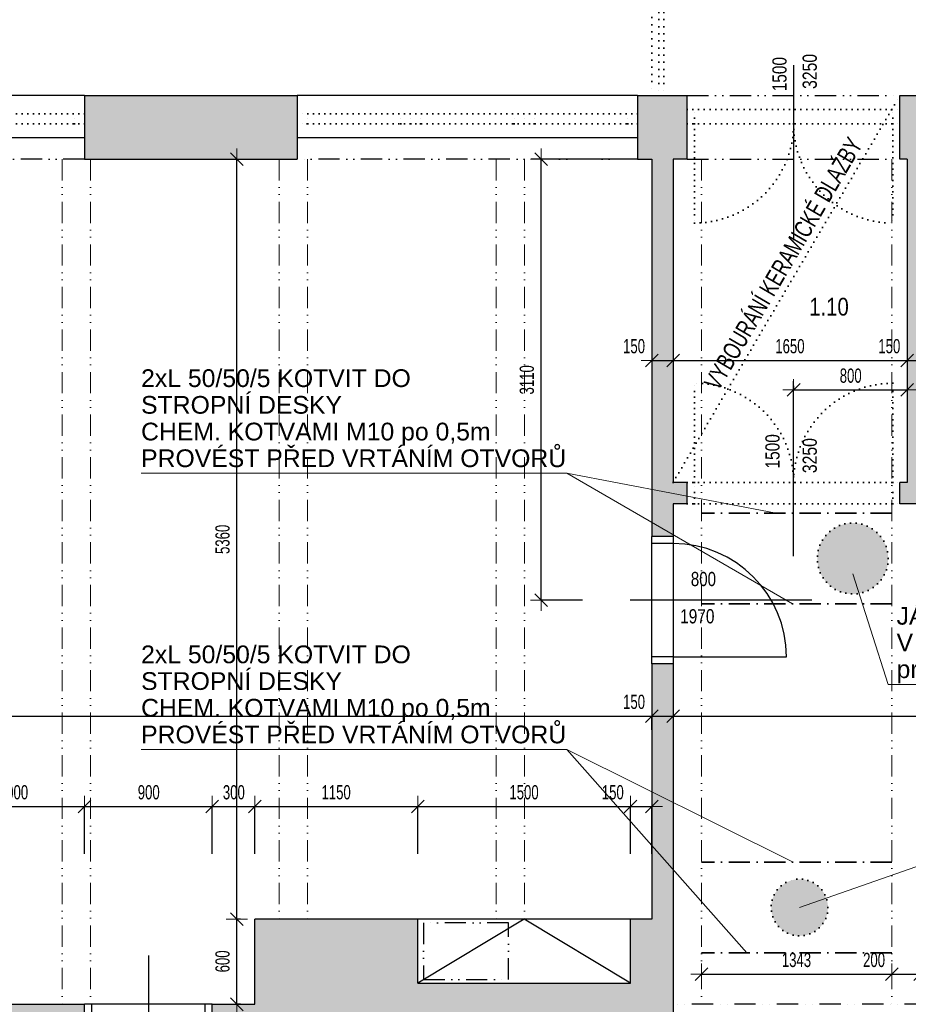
# Model space of a CAD drawing. Header units: millimetres. Extents: x -19215 to 25158, y -68454 to -42345.
# Tile 15 of 23: x -4165 to 2101, y -53567 to -46623. Entities that reach past the tile are written whole.
import ezdxf

# ---------------------------------------------------------------- set-up
doc = ezdxf.new("R2010")
doc.units = ezdxf.units.MM
doc.header["$PDMODE"] = 65
for name, pattern in [('Cerchovana_1', [250, 150, -50, 0, -50]), ('JIS_08_37', [50, 0, -50]), ('JIS_09_15', [300, 150, -50, 0, -50, 0, -50]), ('Teckovana 0.5x_2', [40, 0, -40])]:
    doc.linetypes.add(name, pattern=pattern)
for name, color, linetype, lineweight in [('XR$1$1.NP - STÁVAJÍCÍ_1', 7, 'Continuous', 25), ('XR$2$1.NP - KOTY_1', 7, 'Continuous', 25), ('XR$3$BOURÁNÍ_1', 7, 'Continuous', 25)]:
    doc.layers.add(name, color=color, linetype=linetype, lineweight=lineweight)
doc.styles.add('ARIAL', font='ARIAL.TTF')
doc.styles.add('ARIALNARROW', font='ARIALN.TTF')
doc.dimstyles.new('DIMSTYLE_10', dxfattribs={"dimtxt": 100, "dimasz": 150, "dimexe": 0, "dimexo": 0, "dimgap": 50, "dimtad": 2, "dimdec": 0, "dimrnd": 5, "dimdsep": 46, "dimtxsty": 'ARIALNARROW', "dimblk1": 'ALL_ML_STRICH', "dimblk2": 'ALL_ML_STRICH', "dimsah": 1, "dimcen": 0, "dimclrd": 96, "dimclre": 96, "dimclrt": 96, "dimadec": 0, "dimazin": 0, "dimtfac": 1, "dimtdec": 0, "dimtix": 1, "dimtmove": 2, "dimatfit": 3, "dimfxl": 0, "dimtvp": 1.2, "dimtzin": 0, "dimlwd": 0, "dimlwe": 13, "dimarcsym": 0})
doc.dimstyles.new('DIMSTYLE_11', dxfattribs={"dimtxt": 100, "dimasz": 150, "dimexe": 0, "dimexo": 0, "dimgap": 50, "dimtad": 2, "dimdec": 0, "dimrnd": 5, "dimdsep": 46, "dimtxsty": 'ARIALNARROW', "dimblk1": 'ALL_ML_STRICH', "dimblk2": 'ALL_ML_STRICH', "dimsah": 1, "dimcen": 0, "dimclrd": 96, "dimclre": 96, "dimclrt": 96, "dimadec": 0, "dimazin": 0, "dimtfac": 1, "dimtdec": 0, "dimtix": 1, "dimtmove": 2, "dimatfit": 3, "dimfxl": 0, "dimtvp": 1.2, "dimtzin": 0, "dimlwd": 0, "dimlwe": 13, "dimarcsym": 0})
doc.dimstyles.new('DIMSTYLE_3', dxfattribs={"dimtxt": 100, "dimasz": 150, "dimexe": 0, "dimexo": 0, "dimgap": 50, "dimtad": 2, "dimdec": 0, "dimrnd": 5, "dimdsep": 46, "dimtxsty": 'ARIALNARROW', "dimblk1": 'ALL_ML_STRICH', "dimblk2": 'ALL_ML_STRICH', "dimsah": 1, "dimcen": 0, "dimclrd": 96, "dimclre": 96, "dimclrt": 96, "dimadec": 0, "dimazin": 0, "dimtfac": 1, "dimtdec": 0, "dimtix": 1, "dimtmove": 2, "dimatfit": 3, "dimfxl": 0, "dimtzin": 0, "dimlwd": 0, "dimlwe": 13, "dimarcsym": 0})
doc.dimstyles.new('DIMSTYLE_4', dxfattribs={"dimtxt": 100, "dimasz": 150, "dimexe": 0, "dimexo": 0, "dimgap": 50, "dimtad": 2, "dimdec": 0, "dimrnd": 1, "dimzin": 12, "dimdsep": 46, "dimtxsty": 'ARIALNARROW', "dimblk1": 'ALL_ML_STRICH', "dimblk2": 'ALL_ML_STRICH', "dimsah": 1, "dimcen": 0, "dimclrd": 5, "dimclre": 5, "dimclrt": 5, "dimadec": 0, "dimazin": 0, "dimtfac": 1, "dimtdec": 0, "dimtix": 1, "dimtmove": 2, "dimatfit": 3, "dimfxl": 0, "dimtzin": 0, "dimlwd": 0, "dimlwe": 13, "dimarcsym": 0})
doc.dimstyles.new('DIMSTYLE_5', dxfattribs={"dimtxt": 100, "dimasz": 150, "dimexe": 0, "dimexo": 0, "dimgap": 50, "dimtad": 2, "dimdec": 0, "dimrnd": 1, "dimzin": 12, "dimdsep": 46, "dimtxsty": 'ARIALNARROW', "dimblk1": 'ALL_ML_STRICH', "dimblk2": 'ALL_ML_STRICH', "dimsah": 1, "dimcen": 0, "dimclrd": 5, "dimclre": 5, "dimclrt": 5, "dimadec": 0, "dimazin": 0, "dimtfac": 1, "dimtdec": 0, "dimtix": 1, "dimtmove": 2, "dimatfit": 3, "dimfxl": 0, "dimtvp": 1.2, "dimtzin": 0, "dimlwd": 0, "dimlwe": 13, "dimarcsym": 0})

# ---------------------------------------------------------------- blocks, each defined once
blk = doc.blocks.new('ALL_ML_STRICH')
at = {"color": 0, "linetype": 'ByBlock', "lineweight": -2}
for p, q in [((0, -0.5), (0, 0.5)), ((-1, 0), (0.5, 0)), ((-0.3, -0.3), (0.3, 0.3))]:
    blk.add_line(p, q, dxfattribs=at)
blk = doc.blocks.new('*D31')
at = {"layer": 'DEFPOINTS', "color": 5, "linetype": 'Continuous', "lineweight": 13}
for p in [(642.2, -53296.8), (1984.7, -53320.8), (642.2, -53354.3)]:
    blk.add_point(p, dxfattribs=at)
at = {"layer": 'XR$1$1.NP - STÁVAJÍCÍ_1', "color": 5, "linetype": 'Continuous', "lineweight": -2}
for p, q in [((642.2, -53354.3), (642.2, -53354.3)), ((642.2, -53354.3), (1984.7, -53354.3)), ((1984.7, -53354.3), (1984.7, -53354.3))]:
    blk.add_line(p, q, dxfattribs=at)
at = {"layer": 'XR$1$1.NP - STÁVAJÍCÍ_1', "color": 5, "linetype": 'Continuous', "lineweight": 13, "xscale": 150, "yscale": 150, "zscale": 150, "rotation": 180}
blk.add_blockref('ALL_ML_STRICH', (642.2, -53354.3), dxfattribs=at)
at = {"layer": 'XR$1$1.NP - STÁVAJÍCÍ_1', "color": 5, "linetype": 'Continuous', "lineweight": 13, "xscale": 150, "yscale": 150, "zscale": 150}
blk.add_blockref('ALL_ML_STRICH', (1984.7, -53354.3), dxfattribs=at)
at = {"layer": 'XR$1$1.NP - STÁVAJÍCÍ_1', "color": 5, "linetype": 'Continuous', "lineweight": 13, "insert": (1312.3, -53254.3), "char_height": 100, "width": 324.571, "attachment_point": 5, "style": 'ARIALNARROW'}
blk.add_mtext('\\W0.81;\\A1;{1343}', dxfattribs=at)
blk = doc.blocks.new('*D32')
at = {"layer": 'DEFPOINTS', "color": 5, "linetype": 'Continuous', "lineweight": 13}
for p in [(1984.7, -53320.8), (2184.7, -53328.8), (1984.7, -53354.3)]:
    blk.add_point(p, dxfattribs=at)
at = {"layer": 'XR$1$1.NP - STÁVAJÍCÍ_1', "color": 5, "linetype": 'Continuous', "lineweight": -2}
for p, q in [((1984.7, -53354.3), (1984.7, -53354.3)), ((1984.7, -53354.3), (2184.7, -53354.3)), ((2184.7, -53354.3), (2184.7, -53354.3))]:
    blk.add_line(p, q, dxfattribs=at)
at = {"layer": 'XR$1$1.NP - STÁVAJÍCÍ_1', "color": 5, "linetype": 'Continuous', "lineweight": 13, "xscale": 150, "yscale": 150, "zscale": 150, "rotation": 180}
blk.add_blockref('ALL_ML_STRICH', (1984.7, -53354.3), dxfattribs=at)
at = {"layer": 'XR$1$1.NP - STÁVAJÍCÍ_1', "color": 5, "linetype": 'Continuous', "lineweight": 13, "xscale": 150, "yscale": 150, "zscale": 150}
blk.add_blockref('ALL_ML_STRICH', (2184.7, -53354.3), dxfattribs=at)
at = {"layer": 'XR$1$1.NP - STÁVAJÍCÍ_1', "color": 5, "linetype": 'Continuous', "lineweight": 13, "insert": (1859.5, -53254.3), "char_height": 100, "width": 243.429, "attachment_point": 5, "style": 'ARIALNARROW'}
blk.add_mtext('\\W0.81;\\A1;{200}', dxfattribs=at)
blk = doc.blocks.new('*D72')
at = {"layer": 'DEFPOINTS', "color": 96, "linetype": 'Continuous', "lineweight": 13}
for p in [(-11507.8, -51533.6), (-11507.8, -51534.2), (292.2, -51531.5)]:
    blk.add_point(p, dxfattribs=at)
at = {"layer": 'XR$2$1.NP - KOTY_1', "color": 96, "linetype": 'Continuous', "lineweight": -2}
for p, q in [((-11507.8, -51633.6), (-11507.8, -51534.2)), ((-11507.8, -51534.2), (292.2, -51534.2)), ((292.2, -51631.5), (292.2, -51534.2))]:
    blk.add_line(p, q, dxfattribs=at)
at = {"layer": 'XR$2$1.NP - KOTY_1', "color": 96, "linetype": 'Continuous', "lineweight": 13, "xscale": 150, "yscale": 150, "zscale": 150, "rotation": 180}
blk.add_blockref('ALL_ML_STRICH', (-11507.8, -51534.2), dxfattribs=at)
at = {"layer": 'XR$2$1.NP - KOTY_1', "color": 96, "linetype": 'Continuous', "lineweight": 13, "xscale": 150, "yscale": 150, "zscale": 150}
blk.add_blockref('ALL_ML_STRICH', (292.2, -51534.2), dxfattribs=at)
at = {"layer": 'XR$2$1.NP - KOTY_1', "color": 96, "linetype": 'Continuous', "lineweight": 13, "insert": (-5612.5, -51434.2), "char_height": 100, "width": 405.714, "attachment_point": 5, "style": 'ARIALNARROW'}
blk.add_mtext('\\W0.81;\\A1;{11800}', dxfattribs=at)
blk = doc.blocks.new('*D73')
at = {"layer": 'DEFPOINTS', "color": 96, "linetype": 'Continuous', "lineweight": 13}
for p in [(292.2, -51531.5), (292.2, -51534.2), (442.2, -51534.2)]:
    blk.add_point(p, dxfattribs=at)
at = {"layer": 'XR$2$1.NP - KOTY_1', "color": 96, "linetype": 'Continuous', "lineweight": -2}
for p, q in [((292.2, -51631.5), (292.2, -51534.2)), ((292.2, -51534.2), (442.2, -51534.2)), ((442.2, -51534.2), (442.2, -51534.2))]:
    blk.add_line(p, q, dxfattribs=at)
at = {"layer": 'XR$2$1.NP - KOTY_1', "color": 96, "linetype": 'Continuous', "lineweight": 13, "xscale": 150, "yscale": 150, "zscale": 150, "rotation": 180}
blk.add_blockref('ALL_ML_STRICH', (292.2, -51534.2), dxfattribs=at)
at = {"layer": 'XR$2$1.NP - KOTY_1', "color": 96, "linetype": 'Continuous', "lineweight": 13, "xscale": 150, "yscale": 150, "zscale": 150}
blk.add_blockref('ALL_ML_STRICH', (442.2, -51534.2), dxfattribs=at)
at = {"layer": 'XR$2$1.NP - KOTY_1', "color": 96, "linetype": 'Continuous', "lineweight": 13, "insert": (167, -51434.2), "char_height": 100, "width": 243.429, "attachment_point": 5, "style": 'ARIALNARROW'}
blk.add_mtext('\\W0.81;\\A1;{150}', dxfattribs=at)
blk = doc.blocks.new('*D74')
at = {"layer": 'DEFPOINTS', "color": 96, "linetype": 'Continuous', "lineweight": 13}
for p in [(442.2, -51534.2), (442.2, -51534.2), (5227.2, -51534.6)]:
    blk.add_point(p, dxfattribs=at)
at = {"layer": 'XR$2$1.NP - KOTY_1', "color": 96, "linetype": 'Continuous', "lineweight": -2}
for p, q in [((5227.2, -51434.6), (5227.2, -51534.2)), ((442.2, -51534.2), (442.2, -51534.2)), ((442.2, -51534.2), (5227.2, -51534.2))]:
    blk.add_line(p, q, dxfattribs=at)
at = {"layer": 'XR$2$1.NP - KOTY_1', "color": 96, "linetype": 'Continuous', "lineweight": 13, "xscale": 150, "yscale": 150, "zscale": 150, "rotation": 180}
blk.add_blockref('ALL_ML_STRICH', (442.2, -51534.2), dxfattribs=at)
at = {"layer": 'XR$2$1.NP - KOTY_1', "color": 96, "linetype": 'Continuous', "lineweight": 13, "xscale": 150, "yscale": 150, "zscale": 150}
blk.add_blockref('ALL_ML_STRICH', (5227.2, -51534.2), dxfattribs=at)
at = {"layer": 'XR$2$1.NP - KOTY_1', "color": 96, "linetype": 'Continuous', "lineweight": 13, "insert": (2833.6, -51434.2), "char_height": 100, "width": 324.571, "attachment_point": 5, "style": 'ARIALNARROW'}
blk.add_mtext('\\W0.81;\\A1;{4785}', dxfattribs=at)
blk = doc.blocks.new('*D129')
at = {"layer": 'DEFPOINTS', "color": 96, "linetype": 'Continuous', "lineweight": 13}
for p in [(140.2, -47606.7), (-488.8, -50716.7), (-95.5, -50716.7)]:
    blk.add_point(p, dxfattribs=at)
at = {"layer": 'XR$2$1.NP - KOTY_1', "color": 96, "linetype": 'Continuous', "lineweight": -2}
for p, q in [((40.2, -47606.7), (-488.8, -47606.7)), ((-488.8, -50716.7), (-488.8, -47606.7)), ((-195.5, -50716.7), (-488.8, -50716.7))]:
    blk.add_line(p, q, dxfattribs=at)
at = {"layer": 'XR$2$1.NP - KOTY_1', "color": 96, "linetype": 'Continuous', "lineweight": 13, "xscale": 150, "yscale": 150, "zscale": 150}
for p, rotation in [((-488.8, -47606.7), 90), ((-488.8, -50716.7), 270)]:
    blk.add_blockref('ALL_ML_STRICH', p, dxfattribs=dict(at, rotation=rotation))
at = {"layer": 'XR$2$1.NP - KOTY_1', "color": 96, "linetype": 'Continuous', "lineweight": 13, "insert": (-588.8, -49162.7), "char_height": 100, "width": 324.571, "attachment_point": 5, "rotation": 90, "style": 'ARIALNARROW'}
blk.add_mtext('\\W0.81;\\A1;{3110}', dxfattribs=at)
blk = doc.blocks.new('*D130')
at = {"layer": 'DEFPOINTS', "color": 96, "linetype": 'Continuous', "lineweight": 13}
for p in [(1292.2, -49233.8), (1292.2, -49306), (2092.2, -49306)]:
    blk.add_point(p, dxfattribs=at)
at = {"layer": 'XR$2$1.NP - KOTY_1', "color": 96, "linetype": 'Continuous', "lineweight": -2}
for p, q in [((1292.2, -49206), (1292.2, -49233.8)), ((2092.2, -49206), (2092.2, -49233.8)), ((1292.2, -49233.8), (2092.2, -49233.8))]:
    blk.add_line(p, q, dxfattribs=at)
at = {"layer": 'XR$2$1.NP - KOTY_1', "color": 96, "linetype": 'Continuous', "lineweight": 13, "xscale": 150, "yscale": 150, "zscale": 150, "rotation": 180}
blk.add_blockref('ALL_ML_STRICH', (1292.2, -49233.8), dxfattribs=at)
at = {"layer": 'XR$2$1.NP - KOTY_1', "color": 96, "linetype": 'Continuous', "lineweight": 13, "xscale": 150, "yscale": 150, "zscale": 150}
blk.add_blockref('ALL_ML_STRICH', (2092.2, -49233.8), dxfattribs=at)
at = {"layer": 'XR$2$1.NP - KOTY_1', "color": 96, "linetype": 'Continuous', "lineweight": 13, "insert": (1694.7, -49133.8), "char_height": 100, "width": 243.429, "attachment_point": 5, "style": 'ARIALNARROW'}
blk.add_mtext('\\W0.81;\\A1;{800}', dxfattribs=at)
blk = doc.blocks.new('*D150')
at = {"layer": 'DEFPOINTS', "color": 96, "linetype": 'Continuous', "lineweight": 13}
for p in [(142.2, -52171.9), (142.2, -52605), (292.2, -52605)]:
    blk.add_point(p, dxfattribs=at)
at = {"layer": 'XR$2$1.NP - KOTY_1', "color": 96, "linetype": 'Continuous', "lineweight": -2}
for p, q in [((142.2, -52505), (142.2, -52171.9)), ((142.2, -52171.9), (292.2, -52171.9)), ((292.2, -52505), (292.2, -52171.9))]:
    blk.add_line(p, q, dxfattribs=at)
at = {"layer": 'XR$2$1.NP - KOTY_1', "color": 96, "linetype": 'Continuous', "lineweight": 13, "xscale": 150, "yscale": 150, "zscale": 150, "rotation": 180}
blk.add_blockref('ALL_ML_STRICH', (142.2, -52171.9), dxfattribs=at)
at = {"layer": 'XR$2$1.NP - KOTY_1', "color": 96, "linetype": 'Continuous', "lineweight": 13, "xscale": 150, "yscale": 150, "zscale": 150}
blk.add_blockref('ALL_ML_STRICH', (292.2, -52171.9), dxfattribs=at)
at = {"layer": 'XR$2$1.NP - KOTY_1', "color": 96, "linetype": 'Continuous', "lineweight": 13, "insert": (17, -52071.9), "char_height": 100, "width": 243.429, "attachment_point": 5, "style": 'ARIALNARROW'}
blk.add_mtext('\\W0.81;\\A1;{150}', dxfattribs=at)
blk = doc.blocks.new('*D151')
at = {"layer": 'DEFPOINTS', "color": 96, "linetype": 'Continuous', "lineweight": 13}
for p in [(-1357.8, -52171.9), (-1357.8, -52605), (142.2, -52605)]:
    blk.add_point(p, dxfattribs=at)
at = {"layer": 'XR$2$1.NP - KOTY_1', "color": 96, "linetype": 'Continuous', "lineweight": -2}
for p, q in [((-1357.8, -52505), (-1357.8, -52171.9)), ((-1357.8, -52171.9), (142.2, -52171.9)), ((142.2, -52505), (142.2, -52171.9))]:
    blk.add_line(p, q, dxfattribs=at)
at = {"layer": 'XR$2$1.NP - KOTY_1', "color": 96, "linetype": 'Continuous', "lineweight": 13, "xscale": 150, "yscale": 150, "zscale": 150, "rotation": 180}
blk.add_blockref('ALL_ML_STRICH', (-1357.8, -52171.9), dxfattribs=at)
at = {"layer": 'XR$2$1.NP - KOTY_1', "color": 96, "linetype": 'Continuous', "lineweight": 13, "xscale": 150, "yscale": 150, "zscale": 150}
blk.add_blockref('ALL_ML_STRICH', (142.2, -52171.9), dxfattribs=at)
at = {"layer": 'XR$2$1.NP - KOTY_1', "color": 96, "linetype": 'Continuous', "lineweight": 13, "insert": (-608.9, -52071.9), "char_height": 100, "width": 324.571, "attachment_point": 5, "style": 'ARIALNARROW'}
blk.add_mtext('\\W0.81;\\A1;{1500}', dxfattribs=at)
blk = doc.blocks.new('*D152')
at = {"layer": 'DEFPOINTS', "color": 96, "linetype": 'Continuous', "lineweight": 13}
for p in [(-2507.8, -52171.9), (-2507.8, -52605), (-1357.8, -52605)]:
    blk.add_point(p, dxfattribs=at)
at = {"layer": 'XR$2$1.NP - KOTY_1', "color": 96, "linetype": 'Continuous', "lineweight": -2}
for p, q in [((-2507.8, -52505), (-2507.8, -52171.9)), ((-2507.8, -52171.9), (-1357.8, -52171.9)), ((-1357.8, -52505), (-1357.8, -52171.9))]:
    blk.add_line(p, q, dxfattribs=at)
at = {"layer": 'XR$2$1.NP - KOTY_1', "color": 96, "linetype": 'Continuous', "lineweight": 13, "xscale": 150, "yscale": 150, "zscale": 150, "rotation": 180}
blk.add_blockref('ALL_ML_STRICH', (-2507.8, -52171.9), dxfattribs=at)
at = {"layer": 'XR$2$1.NP - KOTY_1', "color": 96, "linetype": 'Continuous', "lineweight": 13, "xscale": 150, "yscale": 150, "zscale": 150}
blk.add_blockref('ALL_ML_STRICH', (-1357.8, -52171.9), dxfattribs=at)
at = {"layer": 'XR$2$1.NP - KOTY_1', "color": 96, "linetype": 'Continuous', "lineweight": 13, "insert": (-1933.9, -52071.9), "char_height": 100, "width": 324.571, "attachment_point": 5, "style": 'ARIALNARROW'}
blk.add_mtext('\\W0.81;\\A1;{1150}', dxfattribs=at)
blk = doc.blocks.new('*D153')
at = {"layer": 'DEFPOINTS', "color": 96, "linetype": 'Continuous', "lineweight": 13}
for p in [(-2807.8, -52171.9), (-2807.8, -52605), (-2507.8, -52605)]:
    blk.add_point(p, dxfattribs=at)
at = {"layer": 'XR$2$1.NP - KOTY_1', "color": 96, "linetype": 'Continuous', "lineweight": -2}
for p, q in [((-2807.8, -52505), (-2807.8, -52171.9)), ((-2807.8, -52171.9), (-2507.8, -52171.9)), ((-2507.8, -52505), (-2507.8, -52171.9))]:
    blk.add_line(p, q, dxfattribs=at)
at = {"layer": 'XR$2$1.NP - KOTY_1', "color": 96, "linetype": 'Continuous', "lineweight": 13, "xscale": 150, "yscale": 150, "zscale": 150, "rotation": 180}
blk.add_blockref('ALL_ML_STRICH', (-2807.8, -52171.9), dxfattribs=at)
at = {"layer": 'XR$2$1.NP - KOTY_1', "color": 96, "linetype": 'Continuous', "lineweight": 13, "xscale": 150, "yscale": 150, "zscale": 150}
blk.add_blockref('ALL_ML_STRICH', (-2507.8, -52171.9), dxfattribs=at)
at = {"layer": 'XR$2$1.NP - KOTY_1', "color": 96, "linetype": 'Continuous', "lineweight": 13, "insert": (-2655.3, -52071.9), "char_height": 100, "width": 243.429, "attachment_point": 5, "style": 'ARIALNARROW'}
blk.add_mtext('\\W0.81;\\A1;{300}', dxfattribs=at)
blk = doc.blocks.new('*D154')
at = {"layer": 'DEFPOINTS', "color": 96, "linetype": 'Continuous', "lineweight": 13}
for p in [(-3707.8, -52171.9), (-3707.8, -52605), (-2807.8, -52605)]:
    blk.add_point(p, dxfattribs=at)
at = {"layer": 'XR$2$1.NP - KOTY_1', "color": 96, "linetype": 'Continuous', "lineweight": -2}
for p, q in [((-3707.8, -52505), (-3707.8, -52171.9)), ((-3707.8, -52171.9), (-2807.8, -52171.9)), ((-2807.8, -52505), (-2807.8, -52171.9))]:
    blk.add_line(p, q, dxfattribs=at)
at = {"layer": 'XR$2$1.NP - KOTY_1', "color": 96, "linetype": 'Continuous', "lineweight": 13, "xscale": 150, "yscale": 150, "zscale": 150, "rotation": 180}
blk.add_blockref('ALL_ML_STRICH', (-3707.8, -52171.9), dxfattribs=at)
at = {"layer": 'XR$2$1.NP - KOTY_1', "color": 96, "linetype": 'Continuous', "lineweight": 13, "xscale": 150, "yscale": 150, "zscale": 150}
blk.add_blockref('ALL_ML_STRICH', (-2807.8, -52171.9), dxfattribs=at)
at = {"layer": 'XR$2$1.NP - KOTY_1', "color": 96, "linetype": 'Continuous', "lineweight": 13, "insert": (-3255.3, -52071.9), "char_height": 100, "width": 243.429, "attachment_point": 5, "style": 'ARIALNARROW'}
blk.add_mtext('\\W0.81;\\A1;{900}', dxfattribs=at)
blk = doc.blocks.new('*D155')
at = {"layer": 'DEFPOINTS', "color": 96, "linetype": 'Continuous', "lineweight": 13}
for p in [(-4707.8, -52171.9), (-4707.8, -52605), (-3707.8, -52605)]:
    blk.add_point(p, dxfattribs=at)
at = {"layer": 'XR$2$1.NP - KOTY_1', "color": 96, "linetype": 'Continuous', "lineweight": -2}
for p, q in [((-4707.8, -52505), (-4707.8, -52171.9)), ((-4707.8, -52171.9), (-3707.8, -52171.9)), ((-3707.8, -52505), (-3707.8, -52171.9))]:
    blk.add_line(p, q, dxfattribs=at)
at = {"layer": 'XR$2$1.NP - KOTY_1', "color": 96, "linetype": 'Continuous', "lineweight": 13, "xscale": 150, "yscale": 150, "zscale": 150, "rotation": 180}
blk.add_blockref('ALL_ML_STRICH', (-4707.8, -52171.9), dxfattribs=at)
at = {"layer": 'XR$2$1.NP - KOTY_1', "color": 96, "linetype": 'Continuous', "lineweight": 13, "xscale": 150, "yscale": 150, "zscale": 150}
blk.add_blockref('ALL_ML_STRICH', (-3707.8, -52171.9), dxfattribs=at)
at = {"layer": 'XR$2$1.NP - KOTY_1', "color": 96, "linetype": 'Continuous', "lineweight": 13, "insert": (-4208.9, -52071.9), "char_height": 100, "width": 324.571, "attachment_point": 5, "style": 'ARIALNARROW'}
blk.add_mtext('\\W0.81;\\A1;{1000}', dxfattribs=at)
blk = doc.blocks.new('*D189')
at = {"layer": 'DEFPOINTS', "color": 96, "linetype": 'Continuous', "lineweight": 13}
for p in [(-2507.8, -52966.7), (-2634.7, -53566.7), (-2507.8, -53566.7)]:
    blk.add_point(p, dxfattribs=at)
at = {"layer": 'XR$2$1.NP - KOTY_1', "color": 96, "linetype": 'Continuous', "lineweight": -2}
for p, q in [((-2607.8, -52966.7), (-2634.7, -52966.7)), ((-2634.7, -53566.7), (-2634.7, -52966.7)), ((-2607.8, -53566.7), (-2634.7, -53566.7))]:
    blk.add_line(p, q, dxfattribs=at)
at = {"layer": 'XR$2$1.NP - KOTY_1', "color": 96, "linetype": 'Continuous', "lineweight": 13, "xscale": 150, "yscale": 150, "zscale": 150}
for p, rotation in [((-2634.7, -52966.7), 90), ((-2634.7, -53566.7), 270)]:
    blk.add_blockref('ALL_ML_STRICH', p, dxfattribs=dict(at, rotation=rotation))
at = {"layer": 'XR$2$1.NP - KOTY_1', "color": 96, "linetype": 'Continuous', "lineweight": 13, "insert": (-2734.7, -53264.1), "char_height": 100, "width": 243.429, "attachment_point": 5, "rotation": 90, "style": 'ARIALNARROW'}
blk.add_mtext('\\W0.81;\\A1;{600}', dxfattribs=at)
blk = doc.blocks.new('*D190')
at = {"layer": 'DEFPOINTS', "color": 96, "linetype": 'Continuous', "lineweight": 13}
for p in [(-2634.7, -47606.7), (-2634.7, -52966.7), (-2507.8, -52966.7)]:
    blk.add_point(p, dxfattribs=at)
at = {"layer": 'XR$2$1.NP - KOTY_1', "color": 96, "linetype": 'Continuous', "lineweight": -2}
for p, q in [((-2734.7, -47606.7), (-2634.7, -47606.7)), ((-2634.7, -52966.7), (-2634.7, -47606.7)), ((-2607.8, -52966.7), (-2634.7, -52966.7))]:
    blk.add_line(p, q, dxfattribs=at)
at = {"layer": 'XR$2$1.NP - KOTY_1', "color": 96, "linetype": 'Continuous', "lineweight": 13, "xscale": 150, "yscale": 150, "zscale": 150}
for p, rotation in [((-2634.7, -47606.7), 90), ((-2634.7, -52966.7), 270)]:
    blk.add_blockref('ALL_ML_STRICH', p, dxfattribs=dict(at, rotation=rotation))
at = {"layer": 'XR$2$1.NP - KOTY_1', "color": 96, "linetype": 'Continuous', "lineweight": 13, "insert": (-2734.7, -50287.7), "char_height": 100, "width": 324.571, "attachment_point": 5, "rotation": 90, "style": 'ARIALNARROW'}
blk.add_mtext('\\W0.81;\\A1;{5360}', dxfattribs=at)
blk = doc.blocks.new('*D260')
at = {"layer": 'DEFPOINTS', "color": 96, "linetype": 'Continuous', "lineweight": 13}
for p in [(292.2, -48865.4), (442.2, -48865.4), (292.2, -49026)]:
    blk.add_point(p, dxfattribs=at)
at = {"layer": 'XR$2$1.NP - KOTY_1', "color": 96, "linetype": 'Continuous', "lineweight": -2}
for p, q in [((292.2, -48965.4), (292.2, -49026)), ((442.2, -48965.4), (442.2, -49026)), ((292.2, -49026), (442.2, -49026))]:
    blk.add_line(p, q, dxfattribs=at)
at = {"layer": 'XR$2$1.NP - KOTY_1', "color": 96, "linetype": 'Continuous', "lineweight": 13, "xscale": 150, "yscale": 150, "zscale": 150, "rotation": 180}
blk.add_blockref('ALL_ML_STRICH', (292.2, -49026), dxfattribs=at)
at = {"layer": 'XR$2$1.NP - KOTY_1', "color": 96, "linetype": 'Continuous', "lineweight": 13, "xscale": 150, "yscale": 150, "zscale": 150}
blk.add_blockref('ALL_ML_STRICH', (442.2, -49026), dxfattribs=at)
at = {"layer": 'XR$2$1.NP - KOTY_1', "color": 96, "linetype": 'Continuous', "lineweight": 13, "insert": (167, -48926), "char_height": 100, "width": 243.429, "attachment_point": 5, "style": 'ARIALNARROW'}
blk.add_mtext('\\W0.81;\\A1;{150}', dxfattribs=at)
blk = doc.blocks.new('*D261')
at = {"layer": 'DEFPOINTS', "color": 96, "linetype": 'Continuous', "lineweight": 13}
for p in [(442.2, -48865.4), (442.2, -49026), (2092.2, -49026)]:
    blk.add_point(p, dxfattribs=at)
at = {"layer": 'XR$2$1.NP - KOTY_1', "color": 96, "linetype": 'Continuous', "lineweight": -2}
for p, q in [((442.2, -48965.4), (442.2, -49026)), ((442.2, -49026), (2092.2, -49026)), ((2092.2, -49026), (2092.2, -49026))]:
    blk.add_line(p, q, dxfattribs=at)
at = {"layer": 'XR$2$1.NP - KOTY_1', "color": 96, "linetype": 'Continuous', "lineweight": 13, "xscale": 150, "yscale": 150, "zscale": 150, "rotation": 180}
blk.add_blockref('ALL_ML_STRICH', (442.2, -49026), dxfattribs=at)
at = {"layer": 'XR$2$1.NP - KOTY_1', "color": 96, "linetype": 'Continuous', "lineweight": 13, "xscale": 150, "yscale": 150, "zscale": 150}
blk.add_blockref('ALL_ML_STRICH', (2092.2, -49026), dxfattribs=at)
at = {"layer": 'XR$2$1.NP - KOTY_1', "color": 96, "linetype": 'Continuous', "lineweight": 13, "insert": (1266.1, -48926), "char_height": 100, "width": 324.571, "attachment_point": 5, "style": 'ARIALNARROW'}
blk.add_mtext('\\W0.81;\\A1;{1650}', dxfattribs=at)
blk = doc.blocks.new('*D262')
at = {"layer": 'DEFPOINTS', "color": 96, "linetype": 'Continuous', "lineweight": 13}
for p in [(2092.2, -49026), (2092.2, -49026), (2242.2, -49026)]:
    blk.add_point(p, dxfattribs=at)
at = {"layer": 'XR$2$1.NP - KOTY_1', "color": 96, "linetype": 'Continuous', "lineweight": -2}
for p, q in [((2092.2, -49026), (2092.2, -49026)), ((2092.2, -49026), (2242.2, -49026)), ((2242.2, -49026), (2242.2, -49026))]:
    blk.add_line(p, q, dxfattribs=at)
at = {"layer": 'XR$2$1.NP - KOTY_1', "color": 96, "linetype": 'Continuous', "lineweight": 13, "xscale": 150, "yscale": 150, "zscale": 150, "rotation": 180}
blk.add_blockref('ALL_ML_STRICH', (2092.2, -49026), dxfattribs=at)
at = {"layer": 'XR$2$1.NP - KOTY_1', "color": 96, "linetype": 'Continuous', "lineweight": 13, "xscale": 150, "yscale": 150, "zscale": 150}
blk.add_blockref('ALL_ML_STRICH', (2242.2, -49026), dxfattribs=at)
at = {"layer": 'XR$2$1.NP - KOTY_1', "color": 96, "linetype": 'Continuous', "lineweight": 13, "insert": (1967, -48926), "char_height": 100, "width": 243.429, "attachment_point": 5, "style": 'ARIALNARROW'}
blk.add_mtext('\\W0.81;\\A1;{150}', dxfattribs=at)

msp = doc.modelspace()

# ---------------------------------------------------------------- hatches: boundary and pattern name
at = {"layer": 'XR$1$1.NP - STÁVAJÍCÍ_1', "linetype": 'Continuous', "lineweight": 13}
for points in [[(-3707.8, -47606.7), (-2207.8, -47606.7), (-2207.8, -47156.7), (-3707.8, -47156.7)], [(442.2, -47606.7), (542.2, -47606.7), (542.2, -47156.7), (192.2, -47156.7), (192.2, -47606.7), (292.2, -47606.7), (292.2, -50266.7), (442.2, -50266.7), (442.2, -50036.7), (542.2, -50036.7), (542.2, -49886.7), (442.2, -49886.7)], [(2242.2, -47606.7), (2377.2, -47606.7), (2377.2, -47156.7), (2042.2, -47156.7), (2042.2, -47606.7), (2092.2, -47606.7), (2092.2, -49886.7), (2042.2, -49886.7), (2042.2, -50036.7), (3177.2, -50036.7), (3177.2, -49886.7), (2242.2, -49886.7)], [(292.2, -52966.7), (142.2, -52966.7), (142.2, -53416.7), (-1357.8, -53416.7), (-1357.8, -52966.7), (-2507.8, -52966.7), (-2507.8, -53566.7), (-2807.8, -53566.7), (-2807.8, -54166.7), (292.2, -54166.7), (292.2, -54266.7), (442.2, -54266.7), (442.2, -51166.7), (292.2, -51166.7)], [(-6907.8, -54166.7), (-6757.8, -54166.7), (-6757.8, -54366.7), (-6657.8, -54366.7), (-6657.8, -54166.7), (-3707.8, -54166.7), (-3707.8, -53566.7), (-4707.8, -53566.7), (-4707.8, -54016.7), (-5907.8, -54016.7), (-5907.8, -53566.7), (-6907.8, -53566.7)]]:
    msp.add_hatch(color=254, dxfattribs=at).paths.add_polyline_path(points)
at = {"layer": 'XR$3$BOURÁNÍ_1', "linetype": 'Teckovana 0.5x_2', "lineweight": 35}
msp.add_hatch(color=2, dxfattribs=at).paths.add_polyline_path([(1818.8, -50198.1), (1802.9, -50191), (1786.5, -50185.1), (1769.7, -50180.2), (1752.6, -50176.6), (1735.3, -50174.2), (1717.9, -50173), (1700.5, -50173), (1683.1, -50174.2), (1665.8, -50176.6), (1648.7, -50180.2), (1631.9, -50185.1), (1615.5, -50191), (1599.6, -50198.1), (1584.2, -50206.3), (1569.4, -50215.6), (1555.3, -50225.8), (1541.9, -50237), (1529.4, -50249.2), (1517.7, -50262.1), (1506.9, -50275.9), (1497.2, -50290.3), (1488.5, -50305.4), (1480.8, -50321.1), (1474.3, -50337.3), (1468.9, -50353.9), (1464.7, -50370.8), (1461.6, -50388), (1459.8, -50405.4), (1459.2, -50422.8), (1459.8, -50440.3), (1461.6, -50457.6), (1464.7, -50474.8), (1468.9, -50491.7), (1474.3, -50508.3), (1480.8, -50524.5), (1488.5, -50540.2), (1497.2, -50555.3), (1506.9, -50569.8), (1517.7, -50583.5), (1529.4, -50596.5), (1541.9, -50608.6), (1555.3, -50619.8), (1569.4, -50630.1), (1584.2, -50639.3), (1599.6, -50647.5), (1615.5, -50654.6), (1631.9, -50660.6), (1648.7, -50665.4), (1665.8, -50669), (1683.1, -50671.4), (1700.5, -50672.7), (1717.9, -50672.7), (1735.3, -50671.4), (1752.6, -50669), (1769.7, -50665.4), (1786.5, -50660.6), (1802.9, -50654.6), (1818.8, -50647.5), (1834.2, -50639.3), (1849, -50630.1), (1863.1, -50619.8), (1876.5, -50608.6), (1889, -50596.5), (1900.7, -50583.5), (1911.5, -50569.8), (1921.2, -50555.3), (1929.9, -50540.2), (1937.6, -50524.5), (1944.1, -50508.3), (1949.5, -50491.7), (1953.7, -50474.8), (1956.8, -50457.6), (1958.6, -50440.3), (1959.2, -50422.8), (1958.6, -50405.4), (1956.8, -50388), (1953.7, -50370.8), (1949.5, -50353.9), (1944.1, -50337.3), (1937.6, -50321.1), (1929.9, -50305.4), (1921.2, -50290.3), (1911.5, -50275.9), (1900.7, -50262.1), (1889, -50249.2), (1876.5, -50237), (1863.1, -50225.8), (1849, -50215.6), (1834.2, -50206.3)])
at = {"layer": 'XR$3$BOURÁNÍ_1', "linetype": 'Continuous', "lineweight": 35}
msp.add_hatch(color=2, dxfattribs=at).paths.add_polyline_path([(1487.3, -52755.5), (1462.6, -52730.8), (1434.1, -52710.9), (1402.5, -52696.1), (1368.8, -52687.1), (1334.1, -52684.1), (1299.3, -52687.1), (1265.7, -52696.1), (1234.1, -52710.9), (1205.5, -52730.8), (1180.9, -52755.5), (1160.9, -52784.1), (1146.1, -52815.7), (1137.1, -52849.3), (1134.1, -52884.1), (1137.1, -52918.8), (1146.1, -52952.5), (1160.9, -52984.1), (1180.9, -53012.6), (1205.5, -53037.3), (1234.1, -53057.3), (1265.7, -53072), (1299.3, -53081), (1334.1, -53084.1), (1368.8, -53081), (1402.5, -53072), (1434.1, -53057.3), (1462.6, -53037.3), (1487.3, -53012.6), (1507.3, -52984.1), (1522, -52952.5), (1531, -52918.8), (1534.1, -52884.1), (1531, -52849.3), (1522, -52815.7), (1507.3, -52784.1)])

# ---------------------------------------------------------------- linework, layer by layer
at = {"layer": 'XR$1$1.NP - STÁVAJÍCÍ_1', "color": 7, "linetype": 'JIS_08_37', "lineweight": 35}
for p, q in [((342.2, -43666.7), (342.2, -47156.7)), ((377.2, -43666.7), (377.2, -47156.7)), ((292.2, -45906.7), (292.2, -47156.7))]:
    msp.add_line(p, q, dxfattribs=at)
at = {"layer": 'XR$1$1.NP - STÁVAJÍCÍ_1', "color": 250, "linetype": 'Continuous', "lineweight": 25}
for p, q in [((-3707.8, -47156.7), (-6107.8, -47156.7)), ((-3707.8, -47156.7), (-2207.8, -47156.7)), ((-3707.8, -47156.7), (-3707.8, -47606.7)), ((-2207.8, -47156.7), (-2207.8, -47606.7)), ((192.2, -47156.7), (-2207.8, -47156.7)), ((192.2, -47156.7), (542.2, -47156.7)), ((192.2, -47156.7), (192.2, -47606.7)), ((542.2, -47606.7), (542.2, -47156.7)), ((2042.2, -47606.7), (2042.2, -47156.7)), ((2042.2, -47156.7), (2377.2, -47156.7)), ((-3707.8, -47456.7), (-6107.8, -47456.7)), ((192.2, -47456.7), (-2207.8, -47456.7)), ((-3707.8, -47606.7), (-2207.8, -47606.7)), ((192.2, -47606.7), (292.2, -47606.7)), ((292.2, -47606.7), (292.2, -50266.7)), ((442.2, -47606.7), (442.2, -49886.7)), ((542.2, -47606.7), (442.2, -47606.7)), ((2092.2, -47606.7), (2042.2, -47606.7)), ((2092.2, -47606.7), (2092.2, -49886.7)), ((542.2, -49886.7), (442.2, -49886.7)), ((542.2, -50036.7), (542.2, -49886.7)), ((2092.2, -49886.7), (2042.2, -49886.7)), ((2042.2, -50036.7), (2042.2, -49886.7)), ((442.2, -50036.7), (442.2, -50266.7)), ((542.2, -50036.7), (442.2, -50036.7)), ((3177.2, -50036.7), (2042.2, -50036.7)), ((442.2, -50266.7), (292.2, -50266.7)), ((292.2, -51166.7), (292.2, -50266.7)), ((442.2, -50266.7), (442.2, -51166.7)), ((442.2, -50316.7), (292.2, -50316.7)), ((442.2, -51116.7), (292.2, -51116.7)), ((292.2, -51166.7), (292.2, -52966.7)), ((442.2, -51166.7), (292.2, -51166.7)), ((442.2, -51116.7), (1242.2, -51116.7)), ((442.2, -51166.7), (442.2, -54266.7)), ((442.2, -51166.7), (442.2, -54266.7)), ((-2507.8, -53416.7), (-2507.8, -52966.7)), ((-2507.8, -53566.7), (-2507.8, -52966.7)), ((-1357.8, -52966.7), (-2507.8, -52966.7)), ((-1357.8, -53416.7), (-1357.8, -52966.7)), ((-1357.8, -53416.7), (-1357.8, -52966.7)), ((142.2, -52966.7), (-1357.8, -52966.7)), ((-607.8, -52966.7), (-1357.8, -53416.7)), ((142.2, -53416.7), (-607.8, -52966.7)), ((142.2, -53416.7), (142.2, -52966.7)), ((292.2, -52966.7), (142.2, -52966.7)), ((-1357.8, -53416.7), (142.2, -53416.7)), ((-4707.8, -53566.7), (-3707.8, -53566.7)), ((-3707.8, -54166.7), (-3707.8, -53566.7)), ((-2807.8, -53566.7), (-3707.8, -53566.7)), ((-3657.8, -53666.7), (-3657.8, -53566.7)), ((-2857.8, -53666.7), (-2857.8, -53566.7)), ((-2807.8, -53566.7), (-2507.8, -53566.7)), ((-2807.8, -54166.7), (-2807.8, -53566.7))]:
    msp.add_line(p, q, dxfattribs=at)
at = {"layer": 'XR$1$1.NP - STÁVAJÍCÍ_1', "color": 250, "linetype": 'JIS_09_15', "lineweight": 25}
for p, q in [((542.2, -47156.7), (2042.2, -47156.7)), ((-3707.8, -47606.7), (-6107.8, -47606.7)), ((192.2, -47606.7), (-2207.8, -47606.7)), ((542.2, -47606.7), (2042.2, -47606.7)), ((5227.2, -53566.7), (442.2, -53566.7))]:
    msp.add_line(p, q, dxfattribs=at)
at = {"layer": 'XR$1$1.NP - STÁVAJÍCÍ_1', "color": 7, "linetype": 'Teckovana 0.5x_2', "lineweight": 35}
for p, q in [((-3707.8, -47286.7), (-6107.8, -47286.7)), ((-3777.8, -47356.7), (-3777.8, -47286.7)), ((192.2, -47286.7), (-2207.8, -47286.7)), ((-2137.8, -47356.7), (-2137.8, -47286.7)), ((-1477.8, -47356.7), (-1477.8, -47286.7)), ((-1407.8, -47356.7), (-1407.8, -47286.7)), ((-1337.8, -47356.7), (-1337.8, -47286.7)), ((-677.8, -47356.7), (-677.8, -47286.7)), ((-607.8, -47356.7), (-607.8, -47286.7)), ((-537.8, -47356.7), (-537.8, -47286.7)), ((122.2, -47356.7), (122.2, -47286.7)), ((542.2, -47256.7), (2042.2, -47256.7)), ((592.2, -47356.7), (592.2, -47256.7)), ((1992.2, -47356.7), (1992.2, -47256.7)), ((-3707.8, -47356.7), (-6107.8, -47356.7)), ((192.2, -47356.7), (-2207.8, -47356.7)), ((542.2, -47356.7), (2042.2, -47356.7)), ((592.2, -47356.7), (592.2, -48056.7)), ((1992.2, -47356.7), (1992.2, -48056.7)), ((592.2, -49886.7), (592.2, -49186.7)), ((1992.2, -49886.7), (1992.2, -49186.7)), ((542.2, -49886.7), (2042.2, -49886.7)), ((592.2, -50036.7), (592.2, -49886.7)), ((1992.2, -50036.7), (1992.2, -49886.7)), ((542.2, -50036.7), (2042.2, -50036.7))]:
    msp.add_line(p, q, dxfattribs=at)
at = {"layer": 'XR$1$1.NP - STÁVAJÍCÍ_1', "color": 8, "linetype": 'JIS_09_15', "lineweight": 13}
for p, q in [((-3865.3, -47606.7), (-3865.3, -53566.7)), ((-3665.3, -47606.7), (-3665.3, -53566.7)), ((-2335.3, -47606.7), (-2335.3, -52966.7)), ((-2135.3, -47606.7), (-2135.3, -52966.7)), ((-805.3, -47606.7), (-805.3, -52966.7)), ((-605.3, -47606.7), (-605.3, -52966.7)), ((642.2, -47606.7), (642.2, -53566.7)), ((1984.7, -47606.7), (1984.7, -53566.7))]:
    msp.add_line(p, q, dxfattribs=at)
at = {"layer": 'XR$1$1.NP - STÁVAJÍCÍ_1', "color": 250, "linetype": 'JIS_09_15', "lineweight": 25}
msp.add_lwpolyline([(-718.3, -53392.1), (-718.3, -52992.1), (-1318.3, -52992.1), (-1318.3, -53392.1), (-718.3, -53392.1)], close=True, dxfattribs=at)
at = {"layer": 'XR$1$1.NP - STÁVAJÍCÍ_1', "color": 7, "linetype": 'Teckovana 0.5x_2', "lineweight": 35}
msp.add_circle((1709.2, -50422.8), 250, dxfattribs=at)
for centre, start, end in [((592.2, -47356.7), 270, 0), ((1992.2, -47356.7), 180, 270), ((592.2, -49886.7), 0, 90), ((1992.2, -49886.7), 90, 180)]:
    msp.add_arc(centre, 700, start, end, dxfattribs=at)
at = {"layer": 'XR$1$1.NP - STÁVAJÍCÍ_1', "color": 250, "linetype": 'Continuous', "lineweight": 25}
msp.add_arc((442.2, -51116.7), 800, 0, 90, dxfattribs=at)
at = {"layer": 'XR$2$1.NP - KOTY_1', "color": 96, "linetype": 'Continuous', "lineweight": 25}
for p, q in [((1292.2, -46942.6), (1292.2, -48177.1)), ((1292.2, -50407), (1292.2, -49172.5)), ((1421.2, -50716.7), (140.2, -50716.7)), ((-3257.8, -53223.2), (-3257.8, -54504.2))]:
    msp.add_line(p, q, dxfattribs=at)
at = {"layer": 'XR$3$BOURÁNÍ_1', "color": 7, "linetype": 'Teckovana 0.5x_2', "lineweight": 35}
msp.add_line((442.2, -49886.7), (2042.2, -47156.7), dxfattribs=at)
at = {"layer": 'XR$3$BOURÁNÍ_1', "color": 7, "linetype": 'Continuous', "lineweight": 13}
for p, q in [((-3309.3, -49821.7), (-307.2, -49821.7)), ((-307.2, -49821.7), (1283.9, -50743.4)), ((-307.2, -49821.7), (1169.9, -50102.3)), ((1709.7, -50530.5), (1959.2, -51310.2)), ((1959.2, -51310.2), (2929.2, -51310.2)), ((-3309.3, -51769.5), (-307.2, -51769.5)), ((-307.2, -51769.5), (1288.5, -52563.5)), ((-307.2, -51769.5), (962, -53204.6)), ((1334.1, -52884.1), (3438.1, -52146.2))]:
    msp.add_line(p, q, dxfattribs=at)
at = {"layer": 'XR$3$BOURÁNÍ_1', "color": 1, "linetype": 'Cerchovana_1', "lineweight": 35}
for p, q in [((1984.7, -50102.3), (642.2, -50102.3)), ((1984.7, -50743.4), (642.2, -50743.4)), ((1984.7, -52563.5), (642.2, -52563.5)), ((1984.7, -53204.6), (642.2, -53204.6))]:
    msp.add_line(p, q, dxfattribs=at)
at = {"layer": 'XR$3$BOURÁNÍ_1', "color": 7, "linetype": 'Teckovana 0.5x_2', "lineweight": 35}
msp.add_circle((1334.1, -52884.1), 200, dxfattribs=at)

# ---------------------------------------------------------------- texts
at = {"layer": 'XR$1$1.NP - STÁVAJÍCÍ_1', "color": 250, "linetype": 'Continuous', "lineweight": 25, "insert": (1402.5, -48584.3), "char_height": 125, "width": 347.294, "attachment_point": 1, "style": 'ARIAL'}
msp.add_mtext('\\W0.82;1.10', dxfattribs=at)
at = {"layer": 'XR$2$1.NP - KOTY_1', "color": 96, "linetype": 'Continuous', "lineweight": 18, "char_height": 100, "attachment_point": 5, "rotation": 90, "style": 'ARIALNARROW'}
for s, insert, width in [('\\W0.95;1500', (1193.1, -47006.9), 295.658), ('\\W0.97;3250', (1406.3, -46987.7), 296.803), ('\\W0.95;1500', (1143.6, -49666.9), 295.658), ('\\W0.97;3250', (1406.3, -49697.1), 296.803)]:
    msp.add_mtext(s, dxfattribs=dict(at, insert=insert, width=width))
at = {"layer": 'XR$2$1.NP - KOTY_1', "color": 96, "linetype": 'Continuous', "lineweight": 18, "char_height": 100, "attachment_point": 5, "style": 'ARIALNARROW'}
for s, insert, width in [('\\W0.93;800', (656.1, -50568.2), 225.547), ('\\W0.95;1970', (612.9, -50830.9), 295.658)]:
    msp.add_mtext(s, dxfattribs=dict(at, insert=insert, width=width))
at = {"layer": 'XR$3$BOURÁNÍ_1', "color": 7, "linetype": 'Continuous', "lineweight": 25, "insert": (763.9, -49247.1), "char_height": 125, "width": 2070.891, "attachment_point": 7, "rotation": 59.62626, "style": 'ARIALNARROW'}
msp.add_mtext('\\W0.87;VYBOURÁNÍ KERAMICKÉ DLAŽBY', dxfattribs=at)
at = {"layer": 'XR$3$BOURÁNÍ_1', "color": 7, "linetype": 'Continuous', "lineweight": 35, "char_height": 125, "attachment_point": 1, "line_spacing_factor": 0.903614, "style": 'ARIAL'}
for s, insert, width in [('\\A1;{\\fArial|i0|b0;\\H125.000000;\\W1.000000;\\C7;2xL 50/50/5 KOTVIT DO}\\P{\\fArial|i0|b0;\\H125.000000;\\W1.000000;\\C7;STROPNÍ DESKY}\\P{\\fArial|i0|b0;\\H125.000000;\\W1.000000;\\C7;CHEM. KOTVAMI M10 po 0,5m}\\P{\\fArial|i0|b0;\\H125.000000;\\W1.000000;\\C7;PROVÉST PŘED VRTÁNÍM OTVORŮ}\\P', (-3309.3, -49088.3), 3064.634), ('\\A1;{\\fArial|i0|b0;\\H125.000000;\\W1.000000;\\C7;JÁDROVÝ VRT}\\P{\\fArial|i0|b0;\\H125.000000;\\W1.000000;\\C7;V ŽB STROPNÍ DESCE tl.120mm}\\P{\\fArial|i0|b0;\\H125.000000;\\W1.000000;\\C7;pr. 500mm}\\P', (2018.3, -50764.3), 2695.91), ('\\A1;{\\fArial|i0|b0;\\H125.000000;\\W1.000000;\\C7;2xL 50/50/5 KOTVIT DO}\\P{\\fArial|i0|b0;\\H125.000000;\\W1.000000;\\C7;STROPNÍ DESKY}\\P{\\fArial|i0|b0;\\H125.000000;\\W1.000000;\\C7;CHEM. KOTVAMI M10 po 0,5m}\\P{\\fArial|i0|b0;\\H125.000000;\\W1.000000;\\C7;PROVÉST PŘED VRTÁNÍM OTVORŮ}\\P', (-3309.3, -51036.2), 3064.634)]:
    msp.add_mtext(s, dxfattribs=dict(at, insert=insert, width=width))

# ---------------------------------------------------------------- dimensions: what is measured, and where the dimension line sits
at = {"layer": 'XR$1$1.NP - STÁVAJÍCÍ_1', "color": 5, "linetype": 'Continuous', "lineweight": 13}
for base, p1, p2, dimstyle, picture, middle in [((1984.6508944, -53354.2549826), (642.1508944, -53354.2549826), (1984.6508944, -53354.2549826), 'DIMSTYLE_4', '*D31', (1312.3342277, -53254.2549826)), ((2184.7, -53354.3), (1984.7, -53354.3), (2184.7, -53354.3), 'DIMSTYLE_5', '*D32', (1859.5, -53254.3))]:
    dim = msp.add_linear_dim(base=base, p1=p1, p2=p2, dimstyle=dimstyle, override={"dimpost": '<>', "dimclrd": 5, "dimclre": 5, "dimclrt": 5, "dimlwd": 0, "dimlwe": 13}, dxfattribs=at)
    dim.commit()
    dim.dimension.update_dxf_attribs({"geometry": picture, "text_midpoint": middle, "dimtype": 160})
at = {"layer": 'XR$2$1.NP - KOTY_1', "color": 96, "linetype": 'Continuous', "lineweight": 13}
for base, p1, p2, picture, middle in [((-2634.7, -47606.7), (-2607.8, -52966.7), (-2734.7, -47606.7), '*D190', (-2734.7, -50287.7)), ((-488.8, -47606.7), (-195.5, -50716.7), (40.2, -47606.7), '*D129', (-588.8, -49162.7)), ((-2634.7, -52966.7), (-2607.8, -53566.7), (-2607.8, -52966.7), '*D189', (-2734.7, -53264.1))]:
    dim = msp.add_linear_dim(base=base, p1=p1, p2=p2, angle=90, dimstyle='DIMSTYLE_3', override={"dimpost": '<>', "dimclrd": 96, "dimclre": 96, "dimclrt": 96, "dimlwd": 0, "dimlwe": 13}, dxfattribs=at)
    dim.commit()
    dim.dimension.update_dxf_attribs({"geometry": picture, "text_midpoint": middle, "dimtype": 160})
for base, p1, p2, dimstyle, picture, middle in [((442.2, -49026), (292.2, -48965.4), (442.2, -48965.4), 'DIMSTYLE_11', '*D260', (167, -48926)), ((2092.2, -49026), (442.2, -48965.4), (2092.2, -49026), 'DIMSTYLE_3', '*D261', (1266.1, -48926)), ((2242.2, -49026), (2092.2, -49026), (2242.2, -49026), 'DIMSTYLE_11', '*D262', (1967, -48926)), ((2092.2, -49233.8), (1292.2, -49206), (2092.2, -49206), 'DIMSTYLE_3', '*D130', (1694.7, -49133.8)), ((292.2, -51534.2), (-11507.8, -51633.6), (292.2, -51631.5), 'DIMSTYLE_3', '*D72', (-5612.5, -51434.2)), ((442.2, -51534.2), (292.2, -51631.5), (442.2, -51534.2), 'DIMSTYLE_10', '*D73', (167, -51434.2)), ((5227.2, -51534.2), (442.2, -51534.2), (5227.2, -51434.6), 'DIMSTYLE_3', '*D74', (2833.6, -51434.2)), ((-3707.8, -52171.9), (-4707.8, -52505), (-3707.8, -52505), 'DIMSTYLE_3', '*D155', (-4208.9, -52071.9)), ((-2807.8, -52171.9), (-3707.8, -52505), (-2807.8, -52505), 'DIMSTYLE_3', '*D154', (-3255.3, -52071.9)), ((-2507.8, -52171.9), (-2807.8, -52505), (-2507.8, -52505), 'DIMSTYLE_3', '*D153', (-2655.3, -52071.9)), ((-1357.8, -52171.9), (-2507.8, -52505), (-1357.8, -52505), 'DIMSTYLE_3', '*D152', (-1933.9, -52071.9)), ((142.2, -52171.9), (-1357.8, -52505), (142.2, -52505), 'DIMSTYLE_3', '*D151', (-608.9, -52071.9)), ((292.2, -52171.9), (142.2, -52505), (292.2, -52505), 'DIMSTYLE_11', '*D150', (17, -52071.9))]:
    dim = msp.add_linear_dim(base=base, p1=p1, p2=p2, dimstyle=dimstyle, override={"dimpost": '<>', "dimclrd": 96, "dimclre": 96, "dimclrt": 96, "dimlwd": 0, "dimlwe": 13}, dxfattribs=at)
    dim.commit()
    dim.dimension.update_dxf_attribs({"geometry": picture, "text_midpoint": middle, "dimtype": 160})

doc.saveas('drawing.dxf')
